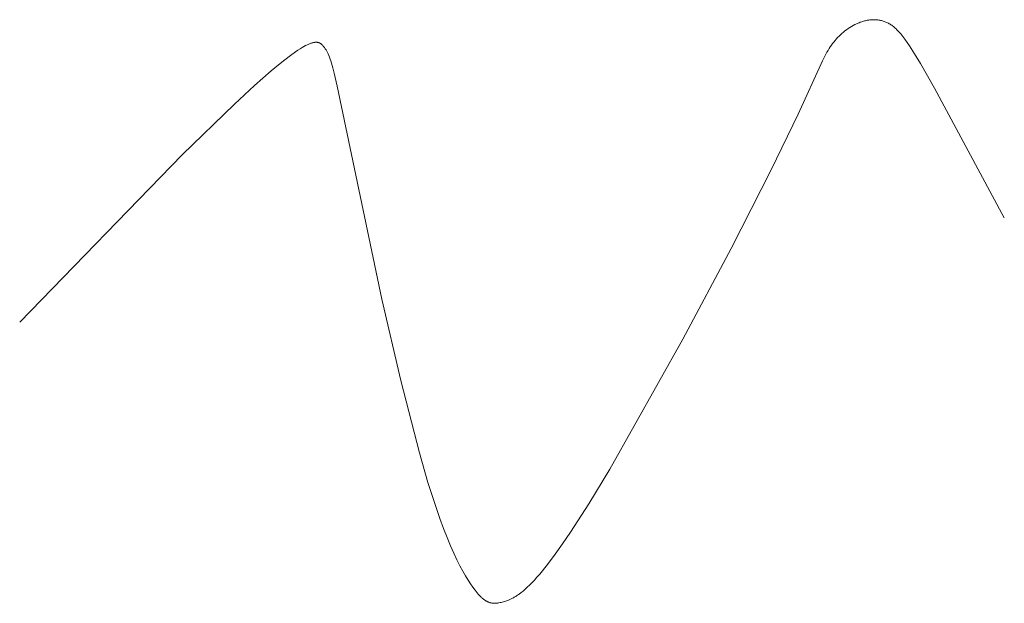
# Model space of a CAD drawing. Header units: millimetres. Extents: x -1459 to 125, y -3469 to 122.
# Tile 101 of 199: x -167.71 to -161.18, y -2989.07 to -2985.2. Entities that reach past the tile are written whole.
import ezdxf

# ---------------------------------------------------------------- set-up
doc = ezdxf.new("R2010")
doc.units = ezdxf.units.MM
doc.header["$MEASUREMENT"] = 0
doc.layers.add('Layer 1', color=7, linetype='Continuous')

msp = doc.modelspace()

# ---------------------------------------------------------------- linework, layer by layer
at = {"layer": 'Layer 1', "color": 5, "lineweight": 9}
msp.add_open_spline([(-167.7064, -2987.2033), (-167.7064, -2987.2033), (-166.6286, -2986.0933), (-166.6286, -2986.0933), (-166.6286, -2986.0933), (-166.2825, -2985.7572), (-166.2825, -2985.7572), (-166.2825, -2985.7572), (-166.1491, -2985.634), (-166.1491, -2985.634), (-166.1491, -2985.634), (-166.0388, -2985.537), (-166.0388, -2985.537), (-166.0388, -2985.537), (-165.9916, -2985.4975), (-165.9916, -2985.4975), (-165.9916, -2985.4975), (-165.9492, -2985.4635), (-165.9492, -2985.4635), (-165.9492, -2985.4635), (-165.9115, -2985.4346), (-165.9115, -2985.4346), (-165.9115, -2985.4346), (-165.878, -2985.4106), (-165.878, -2985.4106), (-165.878, -2985.4106), (-165.8627, -2985.4002), (-165.8627, -2985.4002), (-165.8627, -2985.4002), (-165.8484, -2985.391), (-165.8484, -2985.391), (-165.8484, -2985.391), (-165.8351, -2985.3827), (-165.8351, -2985.3827), (-165.8351, -2985.3827), (-165.8226, -2985.3755), (-165.8226, -2985.3755), (-165.8226, -2985.3755), (-165.8109, -2985.3691), (-165.8109, -2985.3691), (-165.8109, -2985.3691), (-165.8054, -2985.3663), (-165.8054, -2985.3663), (-165.8054, -2985.3663), (-165.8, -2985.3637), (-165.8, -2985.3637), (-165.8, -2985.3637), (-165.7949, -2985.3613), (-165.7949, -2985.3613), (-165.7949, -2985.3613), (-165.7899, -2985.3591), (-165.7899, -2985.3591), (-165.7899, -2985.3591), (-165.7851, -2985.3572), (-165.7851, -2985.3572), (-165.7851, -2985.3572), (-165.7805, -2985.3554), (-165.7805, -2985.3554), (-165.7805, -2985.3554), (-165.7761, -2985.3538), (-165.7761, -2985.3538), (-165.7761, -2985.3538), (-165.7718, -2985.3524), (-165.7718, -2985.3524), (-165.7718, -2985.3524), (-165.7677, -2985.3512), (-165.7677, -2985.3512), (-165.7677, -2985.3512), (-165.7638, -2985.3501), (-165.7638, -2985.3501), (-165.7638, -2985.3501), (-165.76, -2985.3492), (-165.76, -2985.3492), (-165.76, -2985.3492), (-165.7581, -2985.3488), (-165.7581, -2985.3488), (-165.7581, -2985.3488), (-165.7563, -2985.3485), (-165.7563, -2985.3485), (-165.7563, -2985.3485), (-165.7546, -2985.3482), (-165.7546, -2985.3482), (-165.7546, -2985.3482), (-165.7528, -2985.3479), (-165.7528, -2985.3479), (-165.7528, -2985.3479), (-165.7511, -2985.3477), (-165.7511, -2985.3477), (-165.7511, -2985.3477), (-165.7494, -2985.3475), (-165.7494, -2985.3475), (-165.7494, -2985.3475), (-165.7478, -2985.3474), (-165.7478, -2985.3474), (-165.7478, -2985.3474), (-165.7462, -2985.3473), (-165.7462, -2985.3473), (-165.7462, -2985.3473), (-165.7446, -2985.3472), (-165.7446, -2985.3472), (-165.7446, -2985.3472), (-165.7431, -2985.3471), (-165.7431, -2985.3471), (-165.7431, -2985.3471), (-165.7416, -2985.3471), (-165.7416, -2985.3471), (-165.7416, -2985.3471), (-165.7401, -2985.3472), (-165.7401, -2985.3472), (-165.7401, -2985.3472), (-165.7387, -2985.3472), (-165.7387, -2985.3472), (-165.7387, -2985.3472), (-165.7372, -2985.3473), (-165.7372, -2985.3473), (-165.7372, -2985.3473), (-165.7359, -2985.3474), (-165.7359, -2985.3474), (-165.7359, -2985.3474), (-165.7345, -2985.3476), (-165.7345, -2985.3476), (-165.7345, -2985.3476), (-165.7332, -2985.3478), (-165.7332, -2985.3478), (-165.7332, -2985.3478), (-165.7319, -2985.348), (-165.7319, -2985.348), (-165.7319, -2985.348), (-165.7306, -2985.3482), (-165.7306, -2985.3482), (-165.7306, -2985.3482), (-165.7293, -2985.3485), (-165.7293, -2985.3485), (-165.7293, -2985.3485), (-165.7281, -2985.3488), (-165.7281, -2985.3488), (-165.7281, -2985.3488), (-165.7269, -2985.3491), (-165.7269, -2985.3491), (-165.7269, -2985.3491), (-165.7257, -2985.3494), (-165.7257, -2985.3494), (-165.7257, -2985.3494), (-165.7245, -2985.3498), (-165.7245, -2985.3498), (-165.7245, -2985.3498), (-165.7234, -2985.3502), (-165.7234, -2985.3502), (-165.7234, -2985.3502), (-165.7223, -2985.3506), (-165.7223, -2985.3506), (-165.7223, -2985.3506), (-165.7212, -2985.3511), (-165.7212, -2985.3511), (-165.7212, -2985.3511), (-165.7201, -2985.3515), (-165.7201, -2985.3515), (-165.7201, -2985.3515), (-165.719, -2985.352), (-165.719, -2985.352), (-165.719, -2985.352), (-165.718, -2985.3525), (-165.718, -2985.3525), (-165.718, -2985.3525), (-165.717, -2985.3531), (-165.717, -2985.3531), (-165.717, -2985.3531), (-165.716, -2985.3536), (-165.716, -2985.3536), (-165.716, -2985.3536), (-165.715, -2985.3542), (-165.715, -2985.3542), (-165.715, -2985.3542), (-165.7141, -2985.3548), (-165.7141, -2985.3548), (-165.7141, -2985.3548), (-165.7131, -2985.3554), (-165.7131, -2985.3554), (-165.7131, -2985.3554), (-165.7122, -2985.356), (-165.7122, -2985.356), (-165.7122, -2985.356), (-165.7113, -2985.3566), (-165.7113, -2985.3566), (-165.7113, -2985.3566), (-165.7104, -2985.3573), (-165.7104, -2985.3573), (-165.7104, -2985.3573), (-165.7095, -2985.358), (-165.7095, -2985.358), (-165.7095, -2985.358), (-165.7086, -2985.3586), (-165.7086, -2985.3586), (-165.7086, -2985.3586), (-165.7069, -2985.36), (-165.7069, -2985.36), (-165.7069, -2985.36), (-165.7052, -2985.3615), (-165.7052, -2985.3615), (-165.7052, -2985.3615), (-165.7036, -2985.363), (-165.7036, -2985.363), (-165.7036, -2985.363), (-165.702, -2985.3645), (-165.702, -2985.3645), (-165.702, -2985.3645), (-165.7005, -2985.3661), (-165.7005, -2985.3661), (-165.7005, -2985.3661), (-165.6975, -2985.3693), (-165.6975, -2985.3693), (-165.6975, -2985.3693), (-165.6945, -2985.3726), (-165.6945, -2985.3726), (-165.6945, -2985.3726), (-165.6917, -2985.376), (-165.6917, -2985.376), (-165.6917, -2985.376), (-165.6889, -2985.3794), (-165.6889, -2985.3794), (-165.6889, -2985.3794), (-165.6861, -2985.3829), (-165.6861, -2985.3829), (-165.6861, -2985.3829), (-165.6834, -2985.3866), (-165.6834, -2985.3866), (-165.6834, -2985.3866), (-165.6808, -2985.3903), (-165.6808, -2985.3903), (-165.6808, -2985.3903), (-165.6783, -2985.3941), (-165.6783, -2985.3941), (-165.6783, -2985.3941), (-165.6757, -2985.3981), (-165.6757, -2985.3981), (-165.6757, -2985.3981), (-165.6733, -2985.4022), (-165.6733, -2985.4022), (-165.6733, -2985.4022), (-165.6709, -2985.4065), (-165.6709, -2985.4065), (-165.6709, -2985.4065), (-165.6685, -2985.4108), (-165.6685, -2985.4108), (-165.6685, -2985.4108), (-165.6661, -2985.4154), (-165.6661, -2985.4154), (-165.6661, -2985.4154), (-165.6638, -2985.4201), (-165.6638, -2985.4201), (-165.6638, -2985.4201), (-165.6615, -2985.425), (-165.6615, -2985.425), (-165.6615, -2985.425), (-165.6571, -2985.4353), (-165.6571, -2985.4353), (-165.6571, -2985.4353), (-165.6527, -2985.4463), (-165.6527, -2985.4463), (-165.6527, -2985.4463), (-165.6483, -2985.4583), (-165.6483, -2985.4583), (-165.6483, -2985.4583), (-165.6441, -2985.4711), (-165.6441, -2985.4711), (-165.6441, -2985.4711), (-165.6398, -2985.4849), (-165.6398, -2985.4849), (-165.6398, -2985.4849), (-165.6311, -2985.5158), (-165.6311, -2985.5158), (-165.6311, -2985.5158), (-165.6222, -2985.5513), (-165.6222, -2985.5513), (-165.6222, -2985.5513), (-165.6027, -2985.6387), (-165.6027, -2985.6387), (-165.6027, -2985.6387), (-165.306, -2987.0499), (-165.306, -2987.0499), (-165.306, -2987.0499), (-165.1803, -2987.5902), (-165.1803, -2987.5902), (-165.1803, -2987.5902), (-165.0572, -2988.0692), (-165.0572, -2988.0692), (-165.0572, -2988.0692), (-165.0002, -2988.2656), (-165.0002, -2988.2656), (-165.0002, -2988.2656), (-164.9469, -2988.4319), (-164.9469, -2988.4319), (-164.9469, -2988.4319), (-164.9215, -2988.5046), (-164.9215, -2988.5046), (-164.9215, -2988.5046), (-164.8972, -2988.571), (-164.8972, -2988.571), (-164.8972, -2988.571), (-164.8737, -2988.6313), (-164.8737, -2988.6313), (-164.8737, -2988.6313), (-164.8511, -2988.6858), (-164.8511, -2988.6858), (-164.8511, -2988.6858), (-164.8294, -2988.7351), (-164.8294, -2988.7351), (-164.8294, -2988.7351), (-164.8086, -2988.7794), (-164.8086, -2988.7794), (-164.8086, -2988.7794), (-164.7886, -2988.8191), (-164.7886, -2988.8191), (-164.7886, -2988.8191), (-164.7696, -2988.8545), (-164.7696, -2988.8545), (-164.7696, -2988.8545), (-164.7514, -2988.8861), (-164.7514, -2988.8861), (-164.7514, -2988.8861), (-164.7341, -2988.9142), (-164.7341, -2988.9142), (-164.7341, -2988.9142), (-164.7177, -2988.9391), (-164.7177, -2988.9391), (-164.7177, -2988.9391), (-164.7021, -2988.9613), (-164.7021, -2988.9613), (-164.7021, -2988.9613), (-164.6874, -2988.981), (-164.6874, -2988.981), (-164.6874, -2988.981), (-164.6803, -2988.99), (-164.6803, -2988.99), (-164.6803, -2988.99), (-164.6734, -2988.9985), (-164.6734, -2988.9985), (-164.6734, -2988.9985), (-164.6667, -2989.0063), (-164.6667, -2989.0063), (-164.6667, -2989.0063), (-164.6601, -2989.0137), (-164.6601, -2989.0137), (-164.6601, -2989.0137), (-164.6536, -2989.0205), (-164.6536, -2989.0205), (-164.6536, -2989.0205), (-164.6473, -2989.0268), (-164.6473, -2989.0268), (-164.6473, -2989.0268), (-164.6441, -2989.0297), (-164.6441, -2989.0297), (-164.6441, -2989.0297), (-164.641, -2989.0325), (-164.641, -2989.0325), (-164.641, -2989.0325), (-164.6379, -2989.0352), (-164.6379, -2989.0352), (-164.6379, -2989.0352), (-164.6349, -2989.0378), (-164.6349, -2989.0378), (-164.6349, -2989.0378), (-164.6318, -2989.0403), (-164.6318, -2989.0403), (-164.6318, -2989.0403), (-164.6288, -2989.0426), (-164.6288, -2989.0426), (-164.6288, -2989.0426), (-164.6257, -2989.0449), (-164.6257, -2989.0449), (-164.6257, -2989.0449), (-164.6227, -2989.047), (-164.6227, -2989.047), (-164.6227, -2989.047), (-164.6197, -2989.049), (-164.6197, -2989.049), (-164.6197, -2989.049), (-164.6167, -2989.0509), (-164.6167, -2989.0509), (-164.6167, -2989.0509), (-164.6138, -2989.0527), (-164.6138, -2989.0527), (-164.6138, -2989.0527), (-164.6108, -2989.0544), (-164.6108, -2989.0544), (-164.6108, -2989.0544), (-164.6078, -2989.0559), (-164.6078, -2989.0559), (-164.6078, -2989.0559), (-164.6048, -2989.0574), (-164.6048, -2989.0574), (-164.6048, -2989.0574), (-164.6019, -2989.0587), (-164.6019, -2989.0587), (-164.6019, -2989.0587), (-164.5989, -2989.06), (-164.5989, -2989.06), (-164.5989, -2989.06), (-164.5959, -2989.0611), (-164.5959, -2989.0611), (-164.5959, -2989.0611), (-164.5929, -2989.0622), (-164.5929, -2989.0622), (-164.5929, -2989.0622), (-164.5899, -2989.0632), (-164.5899, -2989.0632), (-164.5899, -2989.0632), (-164.5869, -2989.064), (-164.5869, -2989.064), (-164.5869, -2989.064), (-164.5839, -2989.0648), (-164.5839, -2989.0648), (-164.5839, -2989.0648), (-164.5809, -2989.0655), (-164.5809, -2989.0655), (-164.5809, -2989.0655), (-164.5779, -2989.066), (-164.5779, -2989.066), (-164.5779, -2989.066), (-164.5748, -2989.0665), (-164.5748, -2989.0665), (-164.5748, -2989.0665), (-164.5718, -2989.0669), (-164.5718, -2989.0669), (-164.5718, -2989.0669), (-164.5687, -2989.0672), (-164.5687, -2989.0672), (-164.5687, -2989.0672), (-164.5656, -2989.0675), (-164.5656, -2989.0675), (-164.5656, -2989.0675), (-164.5624, -2989.0676), (-164.5624, -2989.0676), (-164.5624, -2989.0676), (-164.5593, -2989.0677), (-164.5593, -2989.0677), (-164.5593, -2989.0677), (-164.5561, -2989.0677), (-164.5561, -2989.0677), (-164.5561, -2989.0677), (-164.5529, -2989.0676), (-164.5529, -2989.0676), (-164.5529, -2989.0676), (-164.5497, -2989.0674), (-164.5497, -2989.0674), (-164.5497, -2989.0674), (-164.5464, -2989.0671), (-164.5464, -2989.0671), (-164.5464, -2989.0671), (-164.5431, -2989.0668), (-164.5431, -2989.0668), (-164.5431, -2989.0668), (-164.5397, -2989.0664), (-164.5397, -2989.0664), (-164.5397, -2989.0664), (-164.5364, -2989.0659), (-164.5364, -2989.0659), (-164.5364, -2989.0659), (-164.533, -2989.0654), (-164.533, -2989.0654), (-164.533, -2989.0654), (-164.5295, -2989.0648), (-164.5295, -2989.0648), (-164.5295, -2989.0648), (-164.5225, -2989.0633), (-164.5225, -2989.0633), (-164.5225, -2989.0633), (-164.5152, -2989.0617), (-164.5152, -2989.0617), (-164.5152, -2989.0617), (-164.5078, -2989.0597), (-164.5078, -2989.0597), (-164.5078, -2989.0597), (-164.5002, -2989.0576), (-164.5002, -2989.0576), (-164.5002, -2989.0576), (-164.4923, -2989.0552), (-164.4923, -2989.0552), (-164.4923, -2989.0552), (-164.4842, -2989.0526), (-164.4842, -2989.0526), (-164.4842, -2989.0526), (-164.4758, -2989.0497), (-164.4758, -2989.0497), (-164.4758, -2989.0497), (-164.4672, -2989.0465), (-164.4672, -2989.0465), (-164.4672, -2989.0465), (-164.4581, -2989.0428), (-164.4581, -2989.0428), (-164.4581, -2989.0428), (-164.4535, -2989.0407), (-164.4535, -2989.0407), (-164.4535, -2989.0407), (-164.4487, -2989.0385), (-164.4487, -2989.0385), (-164.4487, -2989.0385), (-164.4439, -2989.0361), (-164.4439, -2989.0361), (-164.4439, -2989.0361), (-164.4389, -2989.0336), (-164.4389, -2989.0336), (-164.4389, -2989.0336), (-164.4339, -2989.0309), (-164.4339, -2989.0309), (-164.4339, -2989.0309), (-164.4287, -2989.028), (-164.4287, -2989.028), (-164.4287, -2989.028), (-164.4234, -2989.0249), (-164.4234, -2989.0249), (-164.4234, -2989.0249), (-164.418, -2989.0216), (-164.418, -2989.0216), (-164.418, -2989.0216), (-164.4125, -2989.0181), (-164.4125, -2989.0181), (-164.4125, -2989.0181), (-164.4068, -2989.0143), (-164.4068, -2989.0143), (-164.4068, -2989.0143), (-164.401, -2989.0103), (-164.401, -2989.0103), (-164.401, -2989.0103), (-164.395, -2989.006), (-164.395, -2989.006), (-164.395, -2989.006), (-164.3827, -2988.9967), (-164.3827, -2988.9967), (-164.3827, -2988.9967), (-164.3698, -2988.9863), (-164.3698, -2988.9863), (-164.3698, -2988.9863), (-164.3563, -2988.9746), (-164.3563, -2988.9746), (-164.3563, -2988.9746), (-164.342, -2988.9616), (-164.342, -2988.9616), (-164.342, -2988.9616), (-164.3271, -2988.9473), (-164.3271, -2988.9473), (-164.3271, -2988.9473), (-164.3115, -2988.9314), (-164.3115, -2988.9314), (-164.3115, -2988.9314), (-164.2951, -2988.914), (-164.2951, -2988.914), (-164.2951, -2988.914), (-164.2779, -2988.895), (-164.2779, -2988.895), (-164.2779, -2988.895), (-164.2598, -2988.8742), (-164.2598, -2988.8742), (-164.2598, -2988.8742), (-164.2409, -2988.8516), (-164.2409, -2988.8516), (-164.2409, -2988.8516), (-164.2004, -2988.8006), (-164.2004, -2988.8006), (-164.2004, -2988.8006), (-164.156, -2988.7414), (-164.156, -2988.7414), (-164.156, -2988.7414), (-164.1075, -2988.6732), (-164.1075, -2988.6732), (-164.1075, -2988.6732), (-164.0546, -2988.5954), (-164.0546, -2988.5954), (-164.0546, -2988.5954), (-163.9348, -2988.4082), (-163.9348, -2988.4082), (-163.9348, -2988.4082), (-163.7955, -2988.1771), (-163.7955, -2988.1771), (-163.7955, -2988.1771), (-163.3114, -2987.316), (-163.3114, -2987.316), (-163.3114, -2987.316), (-162.9904, -2986.714), (-162.9904, -2986.714), (-162.9904, -2986.714), (-162.7243, -2986.1941), (-162.7243, -2986.1941), (-162.7243, -2986.1941), (-162.5461, -2985.8243), (-162.5461, -2985.8243), (-162.5461, -2985.8243), (-162.3848, -2985.4702), (-162.3848, -2985.4702), (-162.3848, -2985.4702), (-162.3698, -2985.4401), (-162.3698, -2985.4401), (-162.3698, -2985.4401), (-162.3625, -2985.4263), (-162.3625, -2985.4263), (-162.3625, -2985.4263), (-162.3553, -2985.4133), (-162.3553, -2985.4133), (-162.3553, -2985.4133), (-162.3481, -2985.4009), (-162.3481, -2985.4009), (-162.3481, -2985.4009), (-162.3409, -2985.3891), (-162.3409, -2985.3891), (-162.3409, -2985.3891), (-162.3336, -2985.3777), (-162.3336, -2985.3777), (-162.3336, -2985.3777), (-162.3261, -2985.3668), (-162.3261, -2985.3668), (-162.3261, -2985.3668), (-162.3185, -2985.3563), (-162.3185, -2985.3563), (-162.3185, -2985.3563), (-162.3105, -2985.346), (-162.3105, -2985.346), (-162.3105, -2985.346), (-162.3022, -2985.3359), (-162.3022, -2985.3359), (-162.3022, -2985.3359), (-162.2936, -2985.326), (-162.2936, -2985.326), (-162.2936, -2985.326), (-162.2847, -2985.3164), (-162.2847, -2985.3164), (-162.2847, -2985.3164), (-162.2755, -2985.307), (-162.2755, -2985.307), (-162.2755, -2985.307), (-162.266, -2985.2978), (-162.266, -2985.2978), (-162.266, -2985.2978), (-162.2563, -2985.289), (-162.2563, -2985.289), (-162.2563, -2985.289), (-162.2463, -2985.2804), (-162.2463, -2985.2804), (-162.2463, -2985.2804), (-162.2361, -2985.2721), (-162.2361, -2985.2721), (-162.2361, -2985.2721), (-162.2257, -2985.2642), (-162.2257, -2985.2642), (-162.2257, -2985.2642), (-162.215, -2985.2567), (-162.215, -2985.2567), (-162.215, -2985.2567), (-162.2042, -2985.2495), (-162.2042, -2985.2495), (-162.2042, -2985.2495), (-162.1932, -2985.2426), (-162.1932, -2985.2426), (-162.1932, -2985.2426), (-162.1821, -2985.2362), (-162.1821, -2985.2362), (-162.1821, -2985.2362), (-162.1708, -2985.2302), (-162.1708, -2985.2302), (-162.1708, -2985.2302), (-162.1651, -2985.2274), (-162.1651, -2985.2274), (-162.1651, -2985.2274), (-162.1594, -2985.2247), (-162.1594, -2985.2247), (-162.1594, -2985.2247), (-162.1536, -2985.2221), (-162.1536, -2985.2221), (-162.1536, -2985.2221), (-162.1478, -2985.2196), (-162.1478, -2985.2196), (-162.1478, -2985.2196), (-162.142, -2985.2173), (-162.142, -2985.2173), (-162.142, -2985.2173), (-162.1362, -2985.215), (-162.1362, -2985.215), (-162.1362, -2985.215), (-162.1303, -2985.2129), (-162.1303, -2985.2129), (-162.1303, -2985.2129), (-162.1245, -2985.2109), (-162.1245, -2985.2109), (-162.1245, -2985.2109), (-162.1186, -2985.209), (-162.1186, -2985.209), (-162.1186, -2985.209), (-162.1127, -2985.2073), (-162.1127, -2985.2073), (-162.1127, -2985.2073), (-162.1068, -2985.2057), (-162.1068, -2985.2057), (-162.1068, -2985.2057), (-162.1008, -2985.2042), (-162.1008, -2985.2042), (-162.1008, -2985.2042), (-162.0949, -2985.2029), (-162.0949, -2985.2029), (-162.0949, -2985.2029), (-162.0889, -2985.2017), (-162.0889, -2985.2017), (-162.0889, -2985.2017), (-162.083, -2985.2007), (-162.083, -2985.2007), (-162.083, -2985.2007), (-162.077, -2985.1998), (-162.077, -2985.1998), (-162.077, -2985.1998), (-162.0711, -2985.199), (-162.0711, -2985.199), (-162.0711, -2985.199), (-162.0651, -2985.1984), (-162.0651, -2985.1984), (-162.0651, -2985.1984), (-162.0592, -2985.1979), (-162.0592, -2985.1979), (-162.0592, -2985.1979), (-162.0532, -2985.1976), (-162.0532, -2985.1976), (-162.0532, -2985.1976), (-162.0473, -2985.1975), (-162.0473, -2985.1975), (-162.0473, -2985.1975), (-162.0413, -2985.1975), (-162.0413, -2985.1975), (-162.0413, -2985.1975), (-162.0354, -2985.1977), (-162.0354, -2985.1977), (-162.0354, -2985.1977), (-162.0294, -2985.198), (-162.0294, -2985.198), (-162.0294, -2985.198), (-162.0235, -2985.1985), (-162.0235, -2985.1985), (-162.0235, -2985.1985), (-162.0176, -2985.1991), (-162.0176, -2985.1991), (-162.0176, -2985.1991), (-162.0118, -2985.2), (-162.0118, -2985.2), (-162.0118, -2985.2), (-162.0059, -2985.201), (-162.0059, -2985.201), (-162.0059, -2985.201), (-162, -2985.2021), (-162, -2985.2021), (-162, -2985.2021), (-161.9942, -2985.2035), (-161.9942, -2985.2035), (-161.9942, -2985.2035), (-161.9884, -2985.205), (-161.9884, -2985.205), (-161.9884, -2985.205), (-161.9826, -2985.2067), (-161.9826, -2985.2067), (-161.9826, -2985.2067), (-161.9769, -2985.2086), (-161.9769, -2985.2086), (-161.9769, -2985.2086), (-161.9712, -2985.2107), (-161.9712, -2985.2107), (-161.9712, -2985.2107), (-161.9655, -2985.213), (-161.9655, -2985.213), (-161.9655, -2985.213), (-161.9598, -2985.2154), (-161.9598, -2985.2154), (-161.9598, -2985.2154), (-161.9542, -2985.218), (-161.9542, -2985.218), (-161.9542, -2985.218), (-161.9486, -2985.2209), (-161.9486, -2985.2209), (-161.9486, -2985.2209), (-161.943, -2985.224), (-161.943, -2985.224), (-161.943, -2985.224), (-161.9374, -2985.2273), (-161.9374, -2985.2273), (-161.9374, -2985.2273), (-161.9318, -2985.2309), (-161.9318, -2985.2309), (-161.9318, -2985.2309), (-161.9262, -2985.2347), (-161.9262, -2985.2347), (-161.9262, -2985.2347), (-161.9206, -2985.2389), (-161.9206, -2985.2389), (-161.9206, -2985.2389), (-161.9149, -2985.2433), (-161.9149, -2985.2433), (-161.9149, -2985.2433), (-161.9091, -2985.2481), (-161.9091, -2985.2481), (-161.9091, -2985.2481), (-161.9033, -2985.2532), (-161.9033, -2985.2532), (-161.9033, -2985.2532), (-161.8974, -2985.2587), (-161.8974, -2985.2587), (-161.8974, -2985.2587), (-161.8914, -2985.2646), (-161.8914, -2985.2646), (-161.8914, -2985.2646), (-161.8853, -2985.2709), (-161.8853, -2985.2709), (-161.8853, -2985.2709), (-161.8791, -2985.2775), (-161.8791, -2985.2775), (-161.8791, -2985.2775), (-161.8728, -2985.2846), (-161.8728, -2985.2846), (-161.8728, -2985.2846), (-161.8663, -2985.2922), (-161.8663, -2985.2922), (-161.8663, -2985.2922), (-161.853, -2985.3087), (-161.853, -2985.3087), (-161.853, -2985.3087), (-161.839, -2985.3272), (-161.839, -2985.3272), (-161.839, -2985.3272), (-161.8242, -2985.3478), (-161.8242, -2985.3478), (-161.8242, -2985.3478), (-161.8086, -2985.3706), (-161.8086, -2985.3706), (-161.8086, -2985.3706), (-161.7744, -2985.4236), (-161.7744, -2985.4236), (-161.7744, -2985.4236), (-161.7358, -2985.4873), (-161.7358, -2985.4873), (-161.7358, -2985.4873), (-161.6423, -2985.651), (-161.6423, -2985.651), (-161.6423, -2985.651), (-161.18, -2986.5105), (-161.18, -2986.5105)], degree=3, knots=[0, 0, 0, 0, 0.003584, 0.003584, 0.003584, 0.007168, 0.007168, 0.007168, 0.010753, 0.010753, 0.010753, 0.014337, 0.014337, 0.014337, 0.017921, 0.017921, 0.017921, 0.021505, 0.021505, 0.021505, 0.02509, 0.02509, 0.02509, 0.028674, 0.028674, 0.028674, 0.032258, 0.032258, 0.032258, 0.035842, 0.035842, 0.035842, 0.039427, 0.039427, 0.039427, 0.043011, 0.043011, 0.043011, 0.046595, 0.046595, 0.046595, 0.050179, 0.050179, 0.050179, 0.053763, 0.053763, 0.053763, 0.057348, 0.057348, 0.057348, 0.060932, 0.060932, 0.060932, 0.064516, 0.064516, 0.064516, 0.0681, 0.0681, 0.0681, 0.071685, 0.071685, 0.071685, 0.075269, 0.075269, 0.075269, 0.078853, 0.078853, 0.078853, 0.082437, 0.082437, 0.082437, 0.086022, 0.086022, 0.086022, 0.089606, 0.089606, 0.089606, 0.09319, 0.09319, 0.09319, 0.096774, 0.096774, 0.096774, 0.100358, 0.100358, 0.100358, 0.103943, 0.103943, 0.103943, 0.107527, 0.107527, 0.107527, 0.111111, 0.111111, 0.111111, 0.114695, 0.114695, 0.114695, 0.11828, 0.11828, 0.11828, 0.121864, 0.121864, 0.121864, 0.125448, 0.125448, 0.125448, 0.129032, 0.129032, 0.129032, 0.132616, 0.132616, 0.132616, 0.136201, 0.136201, 0.136201, 0.139785, 0.139785, 0.139785, 0.143369, 0.143369, 0.143369, 0.146953, 0.146953, 0.146953, 0.150538, 0.150538, 0.150538, 0.154122, 0.154122, 0.154122, 0.157706, 0.157706, 0.157706, 0.16129, 0.16129, 0.16129, 0.164875, 0.164875, 0.164875, 0.168459, 0.168459, 0.168459, 0.172043, 0.172043, 0.172043, 0.175627, 0.175627, 0.175627, 0.179211, 0.179211, 0.179211, 0.182796, 0.182796, 0.182796, 0.18638, 0.18638, 0.18638, 0.189964, 0.189964, 0.189964, 0.193548, 0.193548, 0.193548, 0.197133, 0.197133, 0.197133, 0.200717, 0.200717, 0.200717, 0.204301, 0.204301, 0.204301, 0.207885, 0.207885, 0.207885, 0.21147, 0.21147, 0.21147, 0.215054, 0.215054, 0.215054, 0.218638, 0.218638, 0.218638, 0.222222, 0.222222, 0.222222, 0.225806, 0.225806, 0.225806, 0.229391, 0.229391, 0.229391, 0.232975, 0.232975, 0.232975, 0.236559, 0.236559, 0.236559, 0.240143, 0.240143, 0.240143, 0.243728, 0.243728, 0.243728, 0.247312, 0.247312, 0.247312, 0.250896, 0.250896, 0.250896, 0.25448, 0.25448, 0.25448, 0.258065, 0.258065, 0.258065, 0.261649, 0.261649, 0.261649, 0.265233, 0.265233, 0.265233, 0.268817, 0.268817, 0.268817, 0.272401, 0.272401, 0.272401, 0.275986, 0.275986, 0.275986, 0.27957, 0.27957, 0.27957, 0.283154, 0.283154, 0.283154, 0.286738, 0.286738, 0.286738, 0.290323, 0.290323, 0.290323, 0.293907, 0.293907, 0.293907, 0.297491, 0.297491, 0.297491, 0.301075, 0.301075, 0.301075, 0.304659, 0.304659, 0.304659, 0.308244, 0.308244, 0.308244, 0.311828, 0.311828, 0.311828, 0.315412, 0.315412, 0.315412, 0.318996, 0.318996, 0.318996, 0.322581, 0.322581, 0.322581, 0.326165, 0.326165, 0.326165, 0.329749, 0.329749, 0.329749, 0.333333, 0.333333, 0.333333, 0.336918, 0.336918, 0.336918, 0.340502, 0.340502, 0.340502, 0.344086, 0.344086, 0.344086, 0.34767, 0.34767, 0.34767, 0.351254, 0.351254, 0.351254, 0.354839, 0.354839, 0.354839, 0.358423, 0.358423, 0.358423, 0.362007, 0.362007, 0.362007, 0.365591, 0.365591, 0.365591, 0.369176, 0.369176, 0.369176, 0.37276, 0.37276, 0.37276, 0.376344, 0.376344, 0.376344, 0.379928, 0.379928, 0.379928, 0.383513, 0.383513, 0.383513, 0.387097, 0.387097, 0.387097, 0.390681, 0.390681, 0.390681, 0.394265, 0.394265, 0.394265, 0.397849, 0.397849, 0.397849, 0.401434, 0.401434, 0.401434, 0.405018, 0.405018, 0.405018, 0.408602, 0.408602, 0.408602, 0.412186, 0.412186, 0.412186, 0.415771, 0.415771, 0.415771, 0.419355, 0.419355, 0.419355, 0.422939, 0.422939, 0.422939, 0.426523, 0.426523, 0.426523, 0.430108, 0.430108, 0.430108, 0.433692, 0.433692, 0.433692, 0.437276, 0.437276, 0.437276, 0.44086, 0.44086, 0.44086, 0.444444, 0.444444, 0.444444, 0.448029, 0.448029, 0.448029, 0.451613, 0.451613, 0.451613, 0.455197, 0.455197, 0.455197, 0.458781, 0.458781, 0.458781, 0.462366, 0.462366, 0.462366, 0.46595, 0.46595, 0.46595, 0.469534, 0.469534, 0.469534, 0.473118, 0.473118, 0.473118, 0.476703, 0.476703, 0.476703, 0.480287, 0.480287, 0.480287, 0.483871, 0.483871, 0.483871, 0.487455, 0.487455, 0.487455, 0.491039, 0.491039, 0.491039, 0.494624, 0.494624, 0.494624, 0.498208, 0.498208, 0.498208, 0.501792, 0.501792, 0.501792, 0.505376, 0.505376, 0.505376, 0.508961, 0.508961, 0.508961, 0.512545, 0.512545, 0.512545, 0.516129, 0.516129, 0.516129, 0.519713, 0.519713, 0.519713, 0.523297, 0.523297, 0.523297, 0.526882, 0.526882, 0.526882, 0.530466, 0.530466, 0.530466, 0.53405, 0.53405, 0.53405, 0.537634, 0.537634, 0.537634, 0.541219, 0.541219, 0.541219, 0.544803, 0.544803, 0.544803, 0.548387, 0.548387, 0.548387, 0.551971, 0.551971, 0.551971, 0.555556, 0.555556, 0.555556, 0.55914, 0.55914, 0.55914, 0.562724, 0.562724, 0.562724, 0.566308, 0.566308, 0.566308, 0.569892, 0.569892, 0.569892, 0.573477, 0.573477, 0.573477, 0.577061, 0.577061, 0.577061, 0.580645, 0.580645, 0.580645, 0.584229, 0.584229, 0.584229, 0.587814, 0.587814, 0.587814, 0.591398, 0.591398, 0.591398, 0.594982, 0.594982, 0.594982, 0.598566, 0.598566, 0.598566, 0.602151, 0.602151, 0.602151, 0.605735, 0.605735, 0.605735, 0.609319, 0.609319, 0.609319, 0.612903, 0.612903, 0.612903, 0.616487, 0.616487, 0.616487, 0.620072, 0.620072, 0.620072, 0.623656, 0.623656, 0.623656, 0.62724, 0.62724, 0.62724, 0.630824, 0.630824, 0.630824, 0.634409, 0.634409, 0.634409, 0.637993, 0.637993, 0.637993, 0.641577, 0.641577, 0.641577, 0.645161, 0.645161, 0.645161, 0.648746, 0.648746, 0.648746, 0.65233, 0.65233, 0.65233, 0.655914, 0.655914, 0.655914, 0.659498, 0.659498, 0.659498, 0.663082, 0.663082, 0.663082, 0.666667, 0.666667, 0.666667, 0.670251, 0.670251, 0.670251, 0.673835, 0.673835, 0.673835, 0.677419, 0.677419, 0.677419, 0.681004, 0.681004, 0.681004, 0.684588, 0.684588, 0.684588, 0.688172, 0.688172, 0.688172, 0.691756, 0.691756, 0.691756, 0.695341, 0.695341, 0.695341, 0.698925, 0.698925, 0.698925, 0.702509, 0.702509, 0.702509, 0.706093, 0.706093, 0.706093, 0.709677, 0.709677, 0.709677, 0.713262, 0.713262, 0.713262, 0.716846, 0.716846, 0.716846, 0.72043, 0.72043, 0.72043, 0.724014, 0.724014, 0.724014, 0.727599, 0.727599, 0.727599, 0.731183, 0.731183, 0.731183, 0.734767, 0.734767, 0.734767, 0.738351, 0.738351, 0.738351, 0.741935, 0.741935, 0.741935, 0.74552, 0.74552, 0.74552, 0.749104, 0.749104, 0.749104, 0.752688, 0.752688, 0.752688, 0.756272, 0.756272, 0.756272, 0.759857, 0.759857, 0.759857, 0.763441, 0.763441, 0.763441, 0.767025, 0.767025, 0.767025, 0.770609, 0.770609, 0.770609, 0.774194, 0.774194, 0.774194, 0.777778, 0.777778, 0.777778, 0.781362, 0.781362, 0.781362, 0.784946, 0.784946, 0.784946, 0.78853, 0.78853, 0.78853, 0.792115, 0.792115, 0.792115, 0.795699, 0.795699, 0.795699, 0.799283, 0.799283, 0.799283, 0.802867, 0.802867, 0.802867, 0.806452, 0.806452, 0.806452, 0.810036, 0.810036, 0.810036, 0.81362, 0.81362, 0.81362, 0.817204, 0.817204, 0.817204, 0.820789, 0.820789, 0.820789, 0.824373, 0.824373, 0.824373, 0.827957, 0.827957, 0.827957, 0.831541, 0.831541, 0.831541, 0.835125, 0.835125, 0.835125, 0.83871, 0.83871, 0.83871, 0.842294, 0.842294, 0.842294, 0.845878, 0.845878, 0.845878, 0.849462, 0.849462, 0.849462, 0.853047, 0.853047, 0.853047, 0.856631, 0.856631, 0.856631, 0.860215, 0.860215, 0.860215, 0.863799, 0.863799, 0.863799, 0.867384, 0.867384, 0.867384, 0.870968, 0.870968, 0.870968, 0.874552, 0.874552, 0.874552, 0.878136, 0.878136, 0.878136, 0.88172, 0.88172, 0.88172, 0.885305, 0.885305, 0.885305, 0.888889, 0.888889, 0.888889, 0.892473, 0.892473, 0.892473, 0.896057, 0.896057, 0.896057, 0.899642, 0.899642, 0.899642, 0.903226, 0.903226, 0.903226, 0.90681, 0.90681, 0.90681, 0.910394, 0.910394, 0.910394, 0.913978, 0.913978, 0.913978, 0.917563, 0.917563, 0.917563, 0.921147, 0.921147, 0.921147, 0.924731, 0.924731, 0.924731, 0.928315, 0.928315, 0.928315, 0.9319, 0.9319, 0.9319, 0.935484, 0.935484, 0.935484, 0.939068, 0.939068, 0.939068, 0.942652, 0.942652, 0.942652, 0.946237, 0.946237, 0.946237, 0.949821, 0.949821, 0.949821, 0.953405, 0.953405, 0.953405, 0.956989, 0.956989, 0.956989, 0.960573, 0.960573, 0.960573, 0.964158, 0.964158, 0.964158, 0.967742, 0.967742, 0.967742, 0.971326, 0.971326, 0.971326, 0.97491, 0.97491, 0.97491, 0.978495, 0.978495, 0.978495, 0.982079, 0.982079, 0.982079, 0.985663, 0.985663, 0.985663, 0.989247, 0.989247, 0.989247, 0.992832, 0.992832, 0.992832, 0.996416, 0.996416, 0.996416, 1, 1, 1, 1], dxfattribs=at)

doc.saveas('drawing.dxf')
